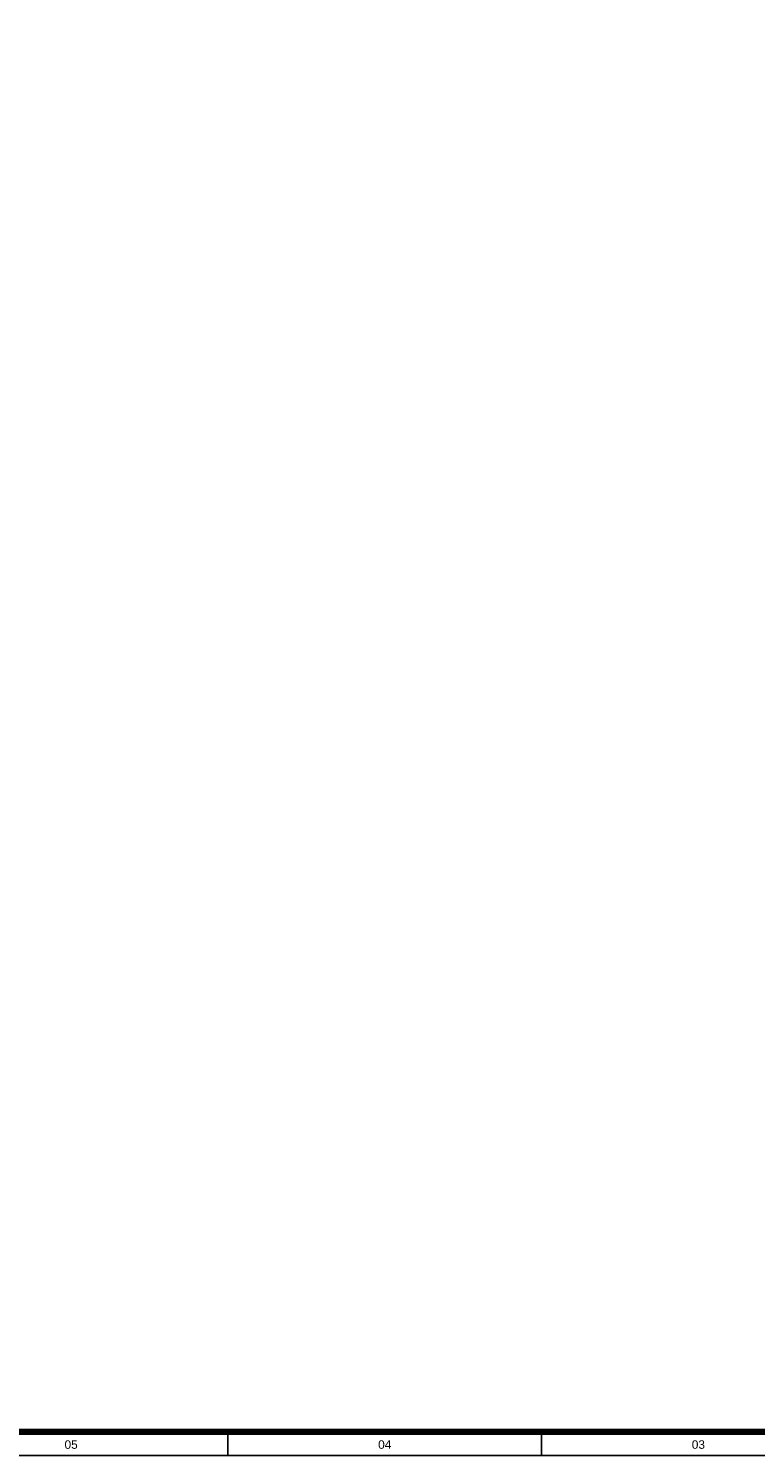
# Model space of a CAD drawing. Header units: millimetres. Extents: x 659 to 1031, y -73 to 11.
# Tile 81 of 141: x 862 to 884, y -73 to -31. Entities that reach past the tile are written whole.
import ezdxf
from ezdxf.enums import TextEntityAlignment as Align

# ---------------------------------------------------------------- set-up
doc = ezdxf.new("R2010")
doc.units = ezdxf.units.MM
doc.header["$MEASUREMENT"] = 0
doc.layers.add('Prancha', color=1, linetype='Continuous')
doc.styles.add('SWIS', font='swisse.ttf')

# ---------------------------------------------------------------- blocks, each defined once
blk = doc.blocks.new('Folha A0')
at = {"layer": 'Prancha', "color": 4, "lineweight": 100}
blk.add_line((-0.7, 0.7), (-117.3, 0.7), dxfattribs=at)
at = {"layer": 'Prancha', "color": 2}
blk.add_line((-37, 0), (-37, 0.7), dxfattribs=at)
at = {"layer": 'Prancha', "color": 1}
blk.add_line((-27.75, 0), (-27.75, 0.7), dxfattribs=at)
blk.add_lwpolyline([(-119.8, 0), (0, 0), (0, 84.1), (-119.8, 84.1)], close=True, dxfattribs=at)
at = {"layer": 'Prancha', "color": 1, "style": 'SWIS'}
for s, p in [('05', (-41.625, 0.121)), ('04', (-32.375, 0.121)), ('03', (-23.125, 0.121))]:
    blk.add_text(s, height=0.25, dxfattribs=at).set_placement(p, align=Align.BOTTOM_CENTER)

msp = doc.modelspace()

# ---------------------------------------------------------------- block references
at = {"layer": 'Prancha'}
msp.add_blockref('Folha A0', (905.352, -73.47), dxfattribs=at)

doc.saveas('drawing.dxf')
